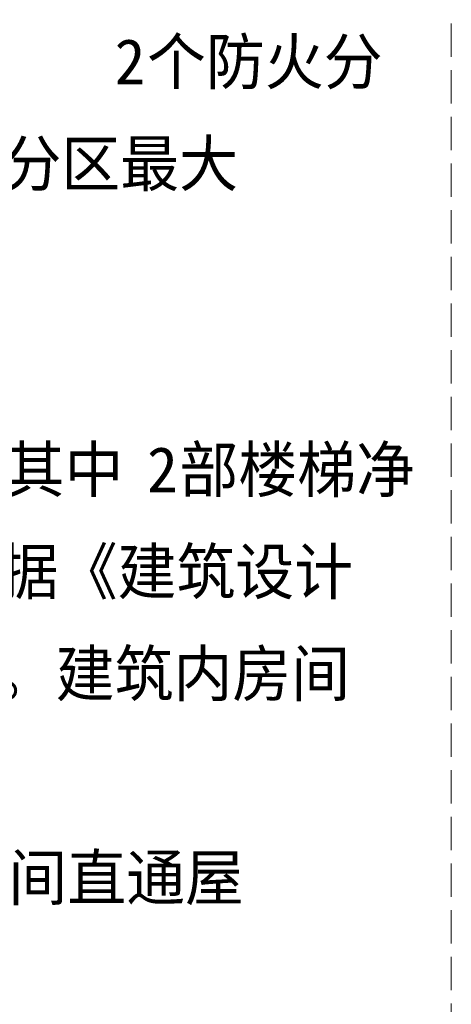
# Model space of a CAD drawing. Extents: x 1109697 to 1467097, y -139975 to 53891.
# Tile 184 of 256: x 1268659 to 1271897, y -58696 to -51311. Entities that reach past the tile are written whole.
import ezdxf

# ---------------------------------------------------------------- set-up
doc = ezdxf.new("R2010")
doc.units = 0
doc.header["$LTSCALE"] = 1000
doc.header["$MEASUREMENT"] = 0
doc.linetypes.add('DASH', pattern=[0.35, 0.25, -0.1])
doc.layers.add('PUB_TEXT', color=7, linetype='Continuous')
doc.layers.add('不打印线', color=254, linetype='DASH', lineweight=0, plot=False)
doc.styles.add('ST', font='txt')

msp = doc.modelspace()

# ---------------------------------------------------------------- linework, layer by layer
at = {"layer": '不打印线'}
msp.add_lwpolyline([(1247697, -19140.9), (1271897, -19140.9), (1271897, -71971.5), (1247697, -71971.5)], close=True, dxfattribs=at)

# ---------------------------------------------------------------- texts
at = {"layer": 'PUB_TEXT', "style": 'ST'}
for s, height, p in [('2', 339.9, (1269370.8, -51795.4)), ('个防火分', 339.87, (1269613.9, -51795.4)), ('㎡，满足《汽车库、修车库、停车库设计防火规范》中对汽车库防火分区最大', 339.873, (1255274.6, -52560.4)), ('部，其中', 339.87, (1267669.6, -54855.4)), ('部楼梯净', 339.87, (1269856.9, -54855.4)), ('2', 339.9, (1269613.9, -54855.4)), ('人，根据《建筑设计', 339.87, (1267183.5, -55620.4)), ('人，本设计满足要求。建筑内房间', 339.873, (1264510.1, -56385.4)), ('部疏散楼梯间，均为防烟楼梯间且通往地下。其中，东西两侧楼梯间直通屋', 339.873, (1255760.7, -57915.4))]:
    msp.add_text(s, height=height, dxfattribs=at).set_placement(p)

doc.saveas('drawing.dxf')
